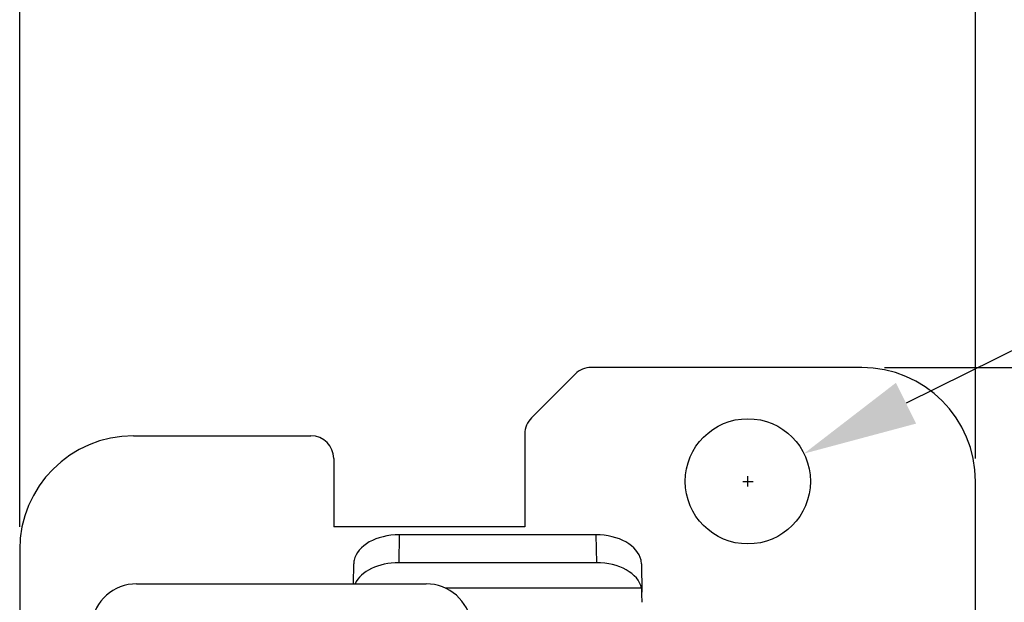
# Model space of a CAD drawing. Header units: millimetres. Extents: x 1898 to 2650, y -151 to 500.
# Tile 23 of 29: x 2235 to 2278, y 158 to 184. Entities that reach past the tile are written whole.
import ezdxf

# ---------------------------------------------------------------- set-up
doc = ezdxf.new("R2010")
doc.units = ezdxf.units.MM
doc.header["$LTSCALE"] = 23.1
doc.header["$PDMODE"] = 3
doc.header["$PDSIZE"] = 0.31
doc.layers.get('0').update_dxf_attribs({"linetype": 'CONTINUOUS'})
doc.layers.get('Defpoints').update_dxf_attribs({"linetype": 'CONTINUOUS'})
doc.styles.get("Standard").update_dxf_attribs({"font": 'arial.ttf'})
doc.dimstyles.new('DIMSTYLE_2$0', dxfattribs={"dimtxt": 2.5, "dimasz": 3, "dimexe": 0.18, "dimexo": 0.0625, "dimgap": 0.09, "dimtad": 1, "dimdec": 0, "dimdsep": 46, "dimtxsty": 'Standard', "dimblk": '_FILLED', "dimcen": 0.09, "dimadec": 0, "dimazin": 0, "dimtp": 0.01, "dimtm": 0.01, "dimtfac": 1, "dimtdec": 0, "dimtofl": 0, "dimtmove": 0, "dimatfit": 3, "dimldrblk": '_FILLED', "dimfxl": 0, "dimtolj": 1, "dimarcsym": 0})
doc.dimstyles.new('DIMSTYLE_2$3', dxfattribs={"dimtxt": 2.5, "dimasz": 3, "dimexe": 0.18, "dimexo": 0.0625, "dimgap": 0.09, "dimtad": 1, "dimdec": 0, "dimdsep": 46, "dimtxsty": 'Standard', "dimblk": '_FILLED', "dimcen": 0.09, "dimadec": 0, "dimazin": 0, "dimtp": 0.01, "dimtm": 0.01, "dimtfac": 1, "dimtdec": 0, "dimtofl": 0, "dimtmove": 0, "dimatfit": 3, "dimldrblk": '_FILLED', "dimfxl": 0, "dimtolj": 1, "dimarcsym": 0})

# ---------------------------------------------------------------- blocks, each defined once
blk = doc.blocks.new('_FILLED')
at = {"color": 0, "linetype": 'ByBlock'}
blk.add_solid([(0, 0), (-1, 0.2), (-1, -0.2)], dxfattribs=at)
blk = doc.blocks.new('*D3')
at = {"color": 0, "linetype": 'Continuous', "lineweight": -2}
for p, q in [((2234.691, 161.79), (2234.691, 191.052)), ((2276.691, 164.79), (2276.691, 191.052)), ((2239.691, 188.552), (2271.691, 188.552))]:
    blk.add_line(p, q, dxfattribs=at)
at = {"layer": 'Defpoints', "color": 0, "linetype": 'Continuous'}
for p in [(2276.691, 188.552), (2276.691, 163.79), (2234.691, 160.79)]:
    blk.add_point(p, dxfattribs=at)
at = {"color": 0, "linetype": 'Continuous', "lineweight": -2, "xscale": 5, "yscale": 5, "zscale": 5, "rotation": 180}
blk.add_blockref('_FILLED', (2234.691, 188.552), dxfattribs=at)
at = {"color": 0, "linetype": 'Continuous', "lineweight": -2, "xscale": 5, "yscale": 5, "zscale": 5}
blk.add_blockref('_FILLED', (2276.691, 188.552), dxfattribs=at)
at = {"color": 0, "linetype": 'Continuous', "insert": (2255.691, 194.718), "char_height": 7.5, "attachment_point": 5}
blk.add_mtext('\\A1;42(1.65)', dxfattribs=at)
blk = doc.blocks.new('*D7')
at = {"color": 0, "linetype": 'Continuous', "lineweight": -2}
for p, q in [((2272.691, 168.79), (2306.055, 168.79)), ((2303.555, 163.79), (2303.555, -21.21)), ((2256.377, -26.21), (2306.055, -26.21))]:
    blk.add_line(p, q, dxfattribs=at)
at = {"layer": 'Defpoints', "color": 0, "linetype": 'Continuous'}
for p in [(2271.691, 168.79), (2255.377, -26.21), (2303.555, -26.21)]:
    blk.add_point(p, dxfattribs=at)
at = {"color": 0, "linetype": 'Continuous', "lineweight": -2, "xscale": 5, "yscale": 5, "zscale": 5}
for p, rotation in [((2303.555, 168.79), 90), ((2303.555, -26.21), 270)]:
    blk.add_blockref('_FILLED', p, dxfattribs=dict(at, rotation=rotation))
at = {"color": 0, "linetype": 'Continuous', "insert": (2297.388, 71.29), "char_height": 7.5, "attachment_point": 5, "rotation": 90}
blk.add_mtext('\\A1;195(7.68)', dxfattribs=at)
blk = doc.blocks.new('*D9')
at = {"color": 0, "linetype": 'Continuous', "lineweight": -2}
for p, q in [((2325.878, 193.027), (2273.64, 167.223)), ((2266.691, 163.565), (2266.691, 164.015)), ((2266.466, 163.79), (2266.916, 163.79))]:
    blk.add_line(p, q, dxfattribs=at)
at = {"layer": 'Defpoints', "color": 0, "linetype": 'Continuous'}
for p in [(2269.157, 165.008), (2264.226, 162.572)]:
    blk.add_point(p, dxfattribs=at)
at = {"color": 0, "linetype": 'Continuous', "lineweight": -2, "xscale": 5, "yscale": 5, "zscale": 5, "rotation": 206.2885948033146}
blk.add_blockref('_FILLED', (2269.157, 165.008), dxfattribs=at)
at = {"color": 0, "linetype": 'Continuous', "insert": (2300.707, 187.471), "char_height": 7.5, "attachment_point": 5, "rotation": 26.2886}
blk.add_mtext('\\A1;{\\fISOCPEUR|b0|i0|c0|p34;%%C}5.5(0.22)', dxfattribs=at)

msp = doc.modelspace()

# ---------------------------------------------------------------- linework, layer by layer
for p, q in [((2271.691, 168.79), (2259.806, 168.79)), ((2259.099, 168.497), (2257.184, 166.583)), ((2239.691, 165.79), (2247.491, 165.79)), ((2256.891, 165.876), (2256.891, 161.79)), ((2248.491, 164.79), (2248.491, 161.79)), ((2276.691, 155.49), (2276.691, 163.79)), ((2256.891, 161.79), (2248.491, 161.79)), ((2251.37, 161.444), (2251.35, 160.218)), ((2260.013, 161.444), (2251.37, 161.444)), ((2260.013, 161.444), (2260.033, 160.218)), ((2234.691, 160.79), (2234.691, 155.79)), ((2249.356, 159.29), (2249.37, 160.165)), ((2260.033, 160.218), (2251.35, 160.218)), ((2262.013, 160.165), (2262.033, 158.925)), ((2239.829, 159.29), (2252.554, 159.29)), ((2262.015, 159.105), (2253.392, 159.105))]:
    msp.add_line(p, q)
msp.add_circle((2266.691, 163.79), 2.75)
for centre, radius, start, end in [((2259.806, 167.79), 1, 90, 135), ((2271.691, 163.79), 5, 0, 90), ((2257.891, 165.876), 1, 135, 180), ((2239.691, 160.79), 5, 90, 180), ((2247.491, 164.79), 1, 0, 90), ((2239.829, 157.29), 2, 90, 173), ((2252.554, 157.29), 2, 7, 90)]:
    msp.add_arc(centre, radius, start, end)
for centre, major_axis, ratio, start_param, end_param in [((2251.37, 160.158), (2, 0), 0.642739, 1.570796, 3.005272), ((2260.013, 160.158), (2, 0), 0.642739, 0.136321, 1.570796), ((2251.35, 158.933), (2, 0), 0.642739, 1.570796, 2.85953), ((2260.033, 158.933), (2, 0), 0.642739, 0.134667, 1.570796), ((2262.042, 158.339), (-0.017, 1), 0.001521, -1.431196, -0.944482)]:
    msp.add_ellipse(centre, major_axis=major_axis, ratio=ratio, start_param=start_param, end_param=end_param)
for points, knots in [([(2249.388, 160.333), (2249.385, 160.32), (2249.375, 160.264), (2249.371, 160.208), (2249.37, 160.165)], [0, 0, 0, 0, 0.241726, 1, 1, 1, 1]), ([(2262.013, 160.165), (2262.013, 160.18), (2262.011, 160.236), (2262.003, 160.292), (2261.995, 160.333)], [0, 0, 0, 0, 0.258756, 1, 1, 1, 1]), ([(2262.033, 158.925), (2262.033, 158.942), (2262.031, 159.002), (2262.024, 159.062), (2262.015, 159.105)], [0, 0, 0, 0, 0.270302, 1, 1, 1, 1])]:
    msp.add_open_spline(points, degree=3, knots=knots)

# ---------------------------------------------------------------- dimensions: what is measured, and where the dimension line sits
at = {"color": 0, "linetype": 'Continuous'}
dim = msp.add_diameter_dim_2p(p1=(2264.226, 162.572), p2=(2269.157, 165.008), text='{\\fISOCPEUR|b0|i0|c0|p34;%%C}5.5(0.22)', dimstyle='DIMSTYLE_2$3', override={"dimscale": 2.5, "dimtxt": 3, "dimasz": 2, "dimexe": 1, "dimexo": 0.4, "dimgap": 0.5, "dimtad": 3, "dimdec": 2}, dxfattribs=at)
dim.commit()
dim.dimension.update_dxf_attribs({"geometry": '*D9', "text_midpoint": (2303.438, 181.943), "dimtype": 163})
dim = msp.add_linear_dim(base=(2276.691, 188.552), p1=(2234.691, 160.79), p2=(2276.691, 163.79), text='<>(1.65)', dimstyle='DIMSTYLE_2$0', override={"dimscale": 2.5, "dimtxt": 3, "dimasz": 2, "dimexe": 1, "dimexo": 0.4, "dimgap": 0.5, "dimtad": 3, "dimdec": 2, "dimpost": ''}, dxfattribs=at)
dim.commit()
dim.dimension.update_dxf_attribs({"geometry": '*D3', "text_midpoint": (2255.691, 188.552), "dimtype": 160})
dim = msp.add_linear_dim(base=(2303.555, -26.21), p1=(2271.691, 168.79), p2=(2255.377, -26.21), angle=90, text='<>(7.68)', dimstyle='DIMSTYLE_2$0', override={"dimscale": 2.5, "dimtxt": 3, "dimasz": 2, "dimexe": 1, "dimexo": 0.4, "dimgap": 0.5, "dimtad": 3, "dimdec": 2}, dxfattribs=at)
dim.commit()
dim.dimension.update_dxf_attribs({"geometry": '*D7', "text_midpoint": (2303.555, 71.29), "dimtype": 160})

doc.saveas('drawing.dxf')
